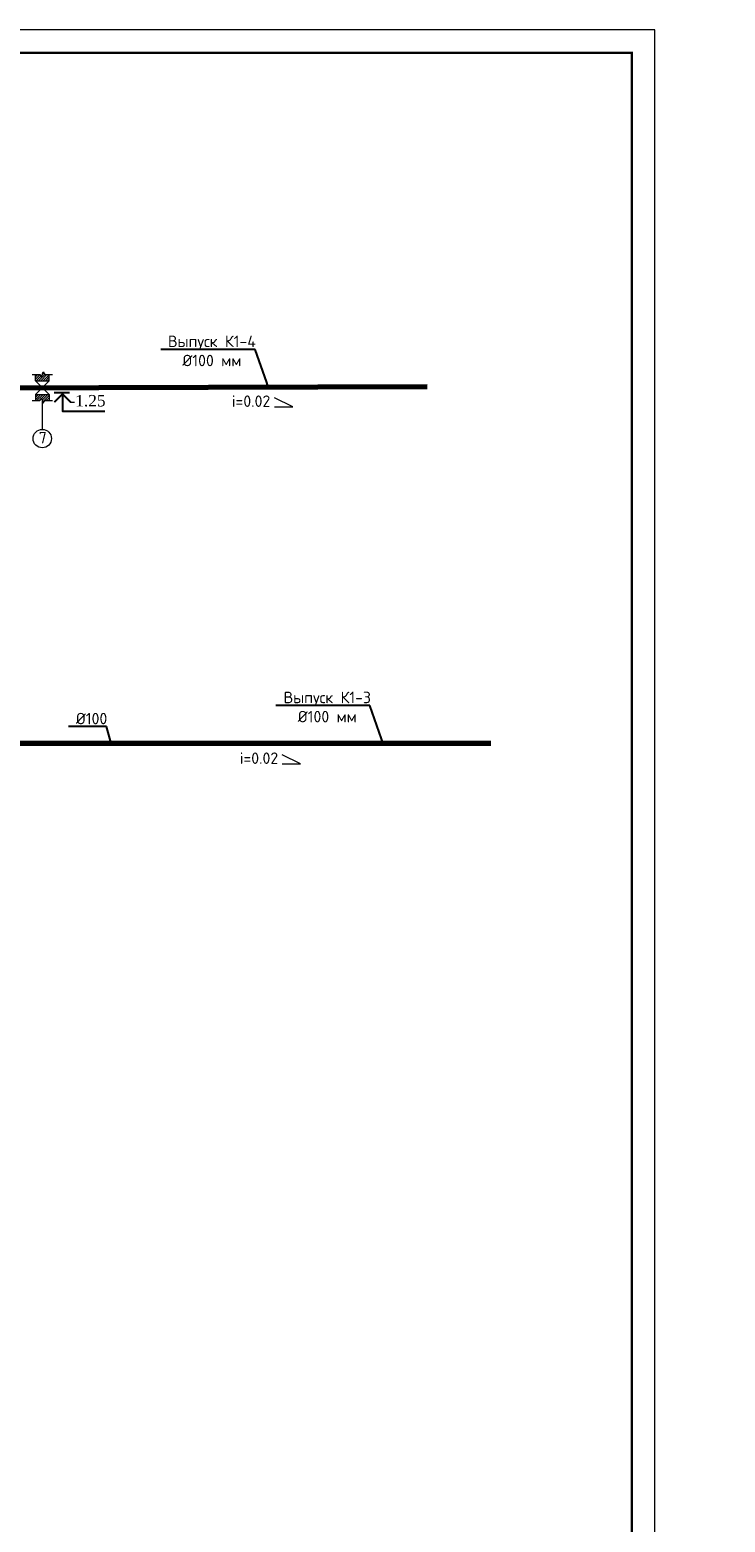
# Model space of a CAD drawing. Extents: x -4445 to 1909585, y 1860 to 289234.
# Tile 97 of 110: x 693946 to 709070, y 195340 to 227814. Entities that reach past the tile are written whole.
import ezdxf
from ezdxf import colors
from ezdxf.entities.mleader import LeaderData, LeaderLine
from ezdxf.math import Vec2, Vec3

# ---------------------------------------------------------------- set-up
doc = ezdxf.new("R2010")
doc.units = 0
doc.header["$LTSCALE"] = 0.5
doc.header["$MEASUREMENT"] = 0
doc.layers.get('0').update_dxf_attribs({"linetype": 'CONTINUOUS', "lineweight": 18})
doc.layers.get('DEFPOINTS').update_dxf_attribs({"color": 2, "linetype": 'CONTINUOUS', "lineweight": 13})
doc.layers.add('U 20', color=7, linetype='CONTINUOUS')
doc.layers.add('К1', color=24, linetype='бытовая канализация', lineweight=70)
doc.styles.add('GOST', font='isocpeur.ttf')
doc.styles.add('Isocpeur', font='isocpeui.ttf', dxfattribs={"height": 250})
doc.styles.get("Standard").update_dxf_attribs({"font": 'spds.shx', "oblique": 15})
doc.styles.add('Наименование', font='times.ttf')
doc.linetypes.add('бытовая канализация', pattern='A,5,-0.5,["К1",Standard,S=0.7,R=0,X=0,Y=-0.35],-2', length=7.5)

# ---------------------------------------------------------------- blocks, each defined once
blk = doc.blocks.new('_Dot')
at = {"color": 0, "linetype": 'ByBlock', "lineweight": -2}
blk.add_line((-0.5, 0), (-1, 0), dxfattribs=at)
at = {"color": 0, "linetype": 'ByBlock', "const_width": 0.5}
blk.add_lwpolyline([(-0.25, 0, 1), (0.25, 0, 1)], format="xyb", close=True, dxfattribs=at)
blk = doc.blocks.new('пересеч 1')
at = {"ltscale": 250}
h = blk.add_hatch(dxfattribs=at)
h.set_pattern_fill('ANSI31', color=256, scale=11.176471)
h.set_pattern_definition([(45, (324095.958, 42596.418), (-25.091892, 25.091892), [])])
h.paths.add_polyline_path([(443705, 99123), (443612, 99123), (443612, 98987), (443910, 98987), (443910, 99123), (443817, 99123), (443780, 99178), (443743, 99067)])
h.paths.add_polyline_path([(443612, 98554), (443705, 98554), (443743, 98610), (443780, 98498), (443817, 98554), (443910, 98554), (443910, 98689), (443612, 98689)])
for p, q in [((443612, 98987), (443612, 99123)), ((443910, 98987), (443910, 99123)), ((443612, 98987), (443910, 98987)), ((443612, 98689), (443612, 98554)), ((443612, 98689), (443910, 98689)), ((443910, 98689), (443910, 98554))]:
    blk.add_line(p, q, dxfattribs=at)
for points in [[(443538, 99123), (443705, 99123), (443743, 99067), (443780, 99178), (443817, 99123), (443985, 99123)], [(443538, 98554), (443705, 98554), (443743, 98610), (443780, 98498), (443817, 98554), (443985, 98554)]]:
    blk.add_lwpolyline(points, dxfattribs=at)
at = {"layer": 'DEFPOINTS', "ltscale": 250}
for p, q in [((443612, 98987), (443910, 98689)), ((443612, 98689), (443910, 98987))]:
    blk.add_line(p, q, dxfattribs=at)

msp = doc.modelspace()

# ---------------------------------------------------------------- linework, layer by layer
at = {"ltscale": 250}
msp.add_line((694216.481, 219745.294), (694216.481, 219120.294), dxfattribs=at)
at = {"linetype": 'ByBlock', "lineweight": 20, "ltscale": 10}
msp.add_lwpolyline([(648139.321, 185814.276), (707539.321, 185814.276), (707539.321, 227814.276), (648139.321, 227814.276)], close=True, dxfattribs=at)
msp.add_lwpolyline([(648139.321, 185814.276), (707539.321, 185814.276), (707539.321, 227814.276), (648139.321, 227814.276)], close=True, dxfattribs=at)
at = {"ltscale": 10, "const_width": 50}
msp.add_lwpolyline([(650139.321, 186314.276), (707039.321, 186314.276), (707039.321, 227314.276), (650139.321, 227314.276)], close=True, dxfattribs=at)
msp.add_lwpolyline([(650139.321, 186314.276), (707039.321, 186314.276), (707039.321, 227314.276), (650139.321, 227314.276)], close=True, dxfattribs=at)
at = {"ltscale": 250}
for points in [[(699264.726, 219608.687), (699664.726, 219608.687), (699264.726, 219808.687)], [(699436.426, 211839.987), (699836.426, 211839.987), (699436.426, 212039.987)]]:
    msp.add_lwpolyline(points, dxfattribs=at)
msp.add_circle((694216.481, 218920.294), 200, dxfattribs=at)
at = {"layer": 'U 20', "color": 1}
msp.add_line((694476.643, 219919.446), (694807.084, 219919.446), dxfattribs=at)
msp.add_lwpolyline([(694477.084, 219711.166, 40, 40, 0), (694657.084, 219891.166, 40, 40, 0), (694837.084, 219711.166, 40, 40, 0)], format="xyseb", dxfattribs=at)
msp.add_lwpolyline([(694657.084, 219919.446), (694657.084, 219519.446), (695576.01, 219519.446)], dxfattribs=at)
at = {"layer": 'К1', "ltscale": 500}
for p, q in [((691954.16, 220022.829), (702588.74, 220054.694)), ((670692.442, 212294.896), (703970.505, 212294.896))]:
    msp.add_line(p, q, dxfattribs=at)

# ---------------------------------------------------------------- block references
msp.add_blockref('пересеч 1', (250455.312, 121191.344))

# ---------------------------------------------------------------- texts
at = {"color": 7, "lineweight": 30, "ltscale": 250, "style": 'GOST'}
for p in [(698339.984, 219608.687), (698511.684, 211839.987)]:
    msp.add_text('i=0.02', height=250, dxfattribs=at).set_placement(p)
at = {"color": 0, "ltscale": 250, "style": 'GOST'}
msp.add_text('7', height=250, dxfattribs=at).set_placement((694138.88, 218813.444))
at = {"color": 7, "lineweight": 50, "char_height": 250, "attachment_point": 4, "style": 'Isocpeur'}
for s, insert, width in [('\\pi697.72727;{\\C0;Ведомость рабочих чертежей основного \\P\\pi3150.85227;комплекта}', (137865.356, 214414.276), 8000), ('\\pi2991.4444;{\\C0;Ссылочные документы}', (139553.599, 203614.276), 9505.04788), ('\\pi2752.61864;{\\C0;Прилагаемые документы}', (139553.599, 201264.584), 9505.04788), ('\\pi163.06818;{\\C0;Основные показатели систем водоснабжения и \\P\\pi2964.29924;канализации}', (139390.71, 198649.49), 8000)]:
    msp.add_mtext(s, dxfattribs=dict(at, insert=insert, width=width))
at = {"layer": 'U 20', "color": 7, "style": 'Наименование'}
msp.add_text('-1.25', height=250, dxfattribs=at).set_placement((694807.084, 219619.446))

# ---------------------------------------------------------------- leaders
ml = msp.add_multileader_mtext('Standard')
ml.set_content('Выпуск К1-4\\P%%C100 мм', color=256, style='GOST')
ml.set_leader_properties()
ml.set_arrow_properties(name='DOT')
ml.build(insert=Vec2(0, 0))
ml.multileader.update_dxf_attribs({"text_left_attachment_type": 6, "text_right_attachment_type": 6, "dogleg_length": 0.001, "arrow_head_size": 100, "scale": 100})
ctx = ml.context
ctx.base_point, ctx.scale, ctx.char_height, ctx.arrow_head_size, ctx.landing_gap_size, ctx.plane_origin = Vec3(696969.199, 220860.748), 100, 250, 100, 0, Vec3(699130.999, 220044.333)
ctx.left_attachment, ctx.right_attachment, ctx.text_align_type = 6, 6, 1
notes = []
notes.append((ctx, [(1, (1, 1, 0), (698844.299, 220860.748), (-1, 0), 0.1, [(0, [(699130.999, 220044.333)], 0, [])])]))
ctx.mtext.insert, ctx.mtext.alignment, ctx.mtext.flow_direction = Vec3(697906.699, 221160.748), 2, 5
ml = msp.add_multileader_mtext('Standard')
ml.set_content('Выпуск К1-3\\P%%C100 мм', color=256, style='GOST')
ml.set_leader_properties()
ml.set_arrow_properties(name='DOT')
ml.build(insert=Vec2(0, 0))
ml.multileader.update_dxf_attribs({"text_left_attachment_type": 6, "text_right_attachment_type": 6, "dogleg_length": 0.001, "arrow_head_size": 100, "scale": 100})
ctx = ml.context
ctx.base_point, ctx.scale, ctx.char_height, ctx.arrow_head_size, ctx.landing_gap_size, ctx.plane_origin = Vec3(699490.984, 213111.311), 100, 250, 100, 0, Vec3(701627.784, 212294.896)
ctx.left_attachment, ctx.right_attachment, ctx.text_align_type = 6, 6, 1
notes.append((ctx, [(1, (1, 1, 0), (701341.084, 213111.311), (-1, 0), 0.1, [(0, [(701627.784, 212294.896)], 0, [])])]))
ctx.mtext.insert, ctx.mtext.alignment, ctx.mtext.flow_direction = Vec3(700415.984, 213411.311), 2, 5
ml = msp.add_multileader_mtext('Standard')
ml.set_content('%%C100', color=256, style='GOST')
ml.set_leader_properties()
ml.set_arrow_properties(name='DOT')
ml.build(insert=Vec2(0, 0))
ml.multileader.update_dxf_attribs({"text_left_attachment_type": 6, "text_right_attachment_type": 6, "dogleg_length": 0.001, "arrow_head_size": 100, "scale": 100})
ctx = ml.context
ctx.base_point, ctx.scale, ctx.char_height, ctx.arrow_head_size, ctx.landing_gap_size, ctx.plane_origin = Vec3(694964.043, 212651.91), 100, 250, 100, 0, Vec3(695717.184, 212294.896)
ctx.left_attachment, ctx.right_attachment, ctx.text_align_type = 6, 6, 1
notes.append((ctx, [(1, (1, 1, 0), (695614.143, 212651.91), (-1, 0), 0.1, [(0, [(695717.184, 212294.896)], 0, [])])]))
ctx.mtext.insert, ctx.mtext.alignment, ctx.mtext.flow_direction = Vec3(695289.043, 212951.91), 2, 5
for ctx, leaders in notes:
    for number, flags, end, landing, length, lines in leaders:
        leader = LeaderData()
        leader.index, (leader.has_last_leader_line, leader.has_dogleg_vector, leader.attachment_direction) = number, flags
        leader.last_leader_point, leader.dogleg_vector, leader.dogleg_length = Vec3(end), Vec3(landing), length
        for number, points, colour, breaks in lines:
            line = LeaderLine()
            line.index, line.vertices, line.color, line.breaks = number, Vec3.list(points), colors.encode_raw_color(colour), breaks
            leader.lines.append(line)
        ctx.leaders.append(leader)

doc.saveas('drawing.dxf')
